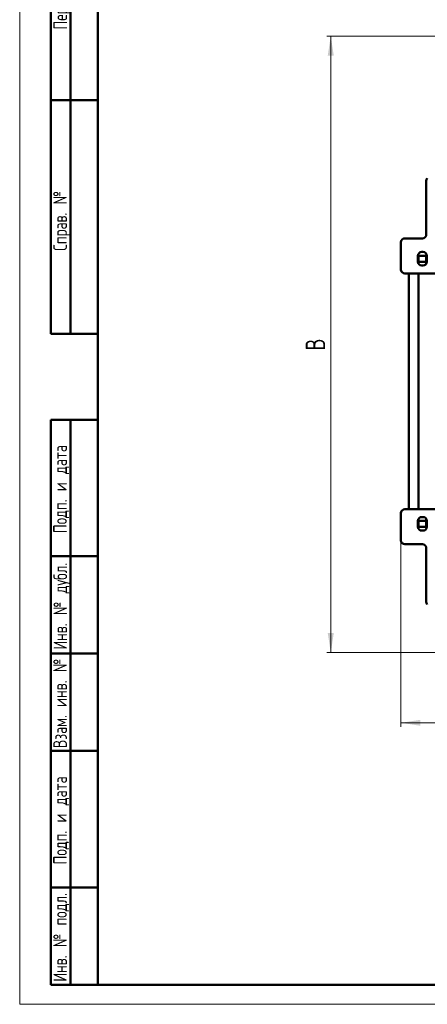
# Model space of a CAD drawing. Header units: millimetres. Extents: x 0 to 300, y 0 to 420.
# Tile 1 of 3: x 0 to 105, y 0 to 253. Entities that reach past the tile are written whole.
import ezdxf

# ---------------------------------------------------------------- set-up
doc = ezdxf.new("R2010")
doc.units = ezdxf.units.MM
doc.linetypes.add('SLD-Сплошная', pattern=[0])
doc.styles.add('SLDTEXTSTYLE0', font='TXT', dxfattribs={"width": 0.7})
doc.styles.add('SLDTEXTSTYLE1', font='TXT', dxfattribs={"width": 0.7, "bigfont": 'bigfont'})
doc.dimstyles.new('SLDDIMSTYLE0', dxfattribs={"dimtxt": 5, "dimasz": 5, "dimexe": 0, "dimexo": 0.0625, "dimgap": 1.25, "dimtad": 2, "dimdec": 1, "dimrnd": 1e-09, "dimzin": 12, "dimdsep": 46, "dimtxsty": 'SLDTEXTSTYLE0', "dimsah": 1, "dimcen": 0.09, "dimadec": 0, "dimazin": 3, "dimtfac": 1, "dimtdec": 3, "dimtofl": 0, "dimtmove": 0, "dimatfit": 3, "dimfxl": 0, "dimfrac": 2, "dimtolj": 1, "dimtzin": 12, "dimarcsym": 0})

# ---------------------------------------------------------------- blocks, each defined once
blk = doc.blocks.new('_D')
at = {"color": 7, "linetype": 'SLD-Сплошная', "lineweight": 0}
for p, q in [((97.76, 119.02), (97.76, 71.23)), ((221.26, 119.02), (221.26, 71.23)), ((97.76, 72.23), (221.26, 72.23))]:
    blk.add_line(p, q, dxfattribs=at)
at = {"color": 7, "linetype": 'SLD-Сплошная', "lineweight": 18}
for points in [[(97.76, 72.23), (102.76, 71.46), (102.76, 73)], [(221.26, 72.23), (216.26, 73), (216.26, 71.46)]]:
    blk.add_solid(points, dxfattribs=at)
at = {"color": 7, "linetype": 'SLD-Сплошная', "lineweight": 18, "insert": (157.56, 78.68), "char_height": 5, "attachment_point": 1, "style": 'SLDTEXTSTYLE1'}
blk.add_mtext('Ш', dxfattribs=at)
blk = doc.blocks.new('_D_1')
at = {"color": 7, "linetype": 'SLD-Сплошная', "lineweight": 0}
for p, q in [((115.65, 248.43), (78.76, 248.43)), ((79.76, 90.23), (79.76, 248.43)), ((106.5, 90.23), (78.76, 90.23))]:
    blk.add_line(p, q, dxfattribs=at)
at = {"color": 7, "linetype": 'SLD-Сплошная', "lineweight": 18}
for points in [[(79.76, 248.43), (78.99, 243.43), (80.53, 243.43)], [(79.76, 90.23), (80.53, 95.23), (78.99, 95.23)]]:
    blk.add_solid(points, dxfattribs=at)
at = {"color": 7, "linetype": 'SLD-Сплошная', "lineweight": 18, "insert": (73.32, 167.73), "char_height": 5, "attachment_point": 1, "rotation": 90, "style": 'SLDTEXTSTYLE1'}
blk.add_mtext('В', dxfattribs=at)

msp = doc.modelspace()

# ---------------------------------------------------------------- linework, layer by layer
at = {"color": 7, "linetype": 'SLD-Сплошная', "lineweight": 18}
for p, q in [((0, 420), (0, 0)), ((0, 0), (297, 0))]:
    msp.add_line(p, q, dxfattribs=at)
at = {"color": 7, "linetype": 'SLD-Сплошная', "lineweight": 50}
for p, q in [((20, 415), (20, 5)), ((20, 415), (20, 5)), ((8, 172), (8, 292)), ((8, 172), (8, 292)), ((13, 172), (13, 292)), ((13, 172), (13, 292)), ((8, 232), (20, 232)), ((20, 232), (8, 232)), ((104.26, 211.28), (104.26, 197.53)), ((97.76, 195.53), (97.76, 188.53)), ((103.26, 196.53), (98.76, 196.53)), ((102.11, 192.03), (102.11, 190.53)), ((104.26, 192.03), (102.26, 192.03)), ((102.26, 190.48), (102.26, 192.03)), ((103.41, 193.03), (103.11, 193.03)), ((104.26, 190.48), (104.26, 192.03)), ((104.41, 190.53), (104.41, 192.03)), ((104.26, 190.48), (102.26, 190.48)), ((102.26, 190.48), (102.26, 190)), ((103.11, 189.53), (103.41, 189.53)), ((104.26, 190.48), (104.26, 190)), ((98.76, 187.53), (99.76, 187.53)), ((99.76, 187.53), (99.76, 127.03)), ((99.76, 187.53), (102.26, 187.53)), ((102.26, 187.53), (102.26, 127.03)), ((102.26, 187.53), (126.76, 187.53)), ((8, 172), (20, 172)), ((8, 5), (8, 150)), ((8, 150), (20, 150)), ((13, 5), (13, 150)), ((99.76, 127.03), (98.76, 127.03)), ((99.76, 127.03), (102.26, 127.03)), ((102.26, 127.03), (126.76, 127.03)), ((97.76, 126.03), (97.76, 119.03)), ((102.11, 124.03), (102.11, 122.53)), ((102.26, 124.56), (102.26, 124.08)), ((102.26, 122.53), (102.26, 124.08)), ((102.26, 124.08), (104.26, 124.08)), ((103.41, 125.03), (103.11, 125.03)), ((104.26, 124.56), (104.26, 124.08)), ((104.26, 122.53), (104.26, 124.08)), ((104.41, 122.53), (104.41, 124.03)), ((104.26, 122.53), (102.26, 122.53)), ((103.11, 121.53), (103.41, 121.53)), ((98.76, 118.03), (103.26, 118.03)), ((104.26, 117.03), (104.26, 103.28)), ((20, 115), (8, 115)), ((20, 90), (8, 90)), ((20, 65), (8, 65)), ((8, 30), (20, 30)), ((8, 5), (20, 5)), ((20, 5), (292, 5))]:
    msp.add_line(p, q, dxfattribs=at)
for centre, start, end in [((105.26, 211.28), 138.5904, 180), ((103.26, 197.53), 270, 360), ((98.76, 195.53), 90, 180), ((103.11, 192.03), 90, 180), ((103.41, 192.03), 0, 90), ((103.11, 190.53), 180, 270), ((103.41, 190.53), 270, 0), ((98.76, 188.53), 180, 270), ((98.76, 126.03), 90, 180), ((103.11, 124.03), 90, 180), ((103.41, 124.03), 0, 90), ((103.11, 122.53), 180, 270), ((103.41, 122.53), 270, 0), ((98.76, 119.03), 180, 270), ((103.26, 117.03), 360, 90), ((105.26, 103.28), 180, 221.4096)]:
    msp.add_arc(centre, 1, start, end, dxfattribs=at)

# ---------------------------------------------------------------- texts
at = {"color": 7, "linetype": 'Continuous', "lineweight": 0, "char_height": 3.5, "attachment_point": 2, "rotation": 90, "style": 'SLDTEXTSTYLE1'}
for s, insert in [('Перв. примен.', (8.66, 261.62)), ('Справ. №', (8.6, 201.01)), ('Подп. и дата', (8.6, 132.18)), ('Инв. № дубл.', (8.66, 102.14)), ('Взам. инв. №', (8.6, 77.2)), ('Подп. и дата', (8.6, 47.18)), ('Инв. № подл.', (8.6, 17.18))]:
    msp.add_mtext(s, dxfattribs=dict(at, insert=insert))

# ---------------------------------------------------------------- dimensions: what is measured, and where the dimension line sits
at = {"color": 7, "linetype": 'SLD-Сплошная', "lineweight": 18}
for base, p1, p2, angle, text, picture, middle in [((79.76, 248.43), (106.51, 90.23), (115.66, 248.43), 90, 'В', '_D_1', (79.76, 169.33)), ((221.26, 72.23), (97.76, 119.03), (221.26, 119.03), 0, 'Ш', '_D', (159.51, 72.23))]:
    dim = msp.add_linear_dim(base=base, p1=p1, p2=p2, angle=angle, text=text, dimstyle='SLDDIMSTYLE0', dxfattribs=at)
    dim.commit()
    dim.dimension.update_dxf_attribs({"geometry": picture, "text_midpoint": middle, "dimtype": 160})

doc.saveas('drawing.dxf')
